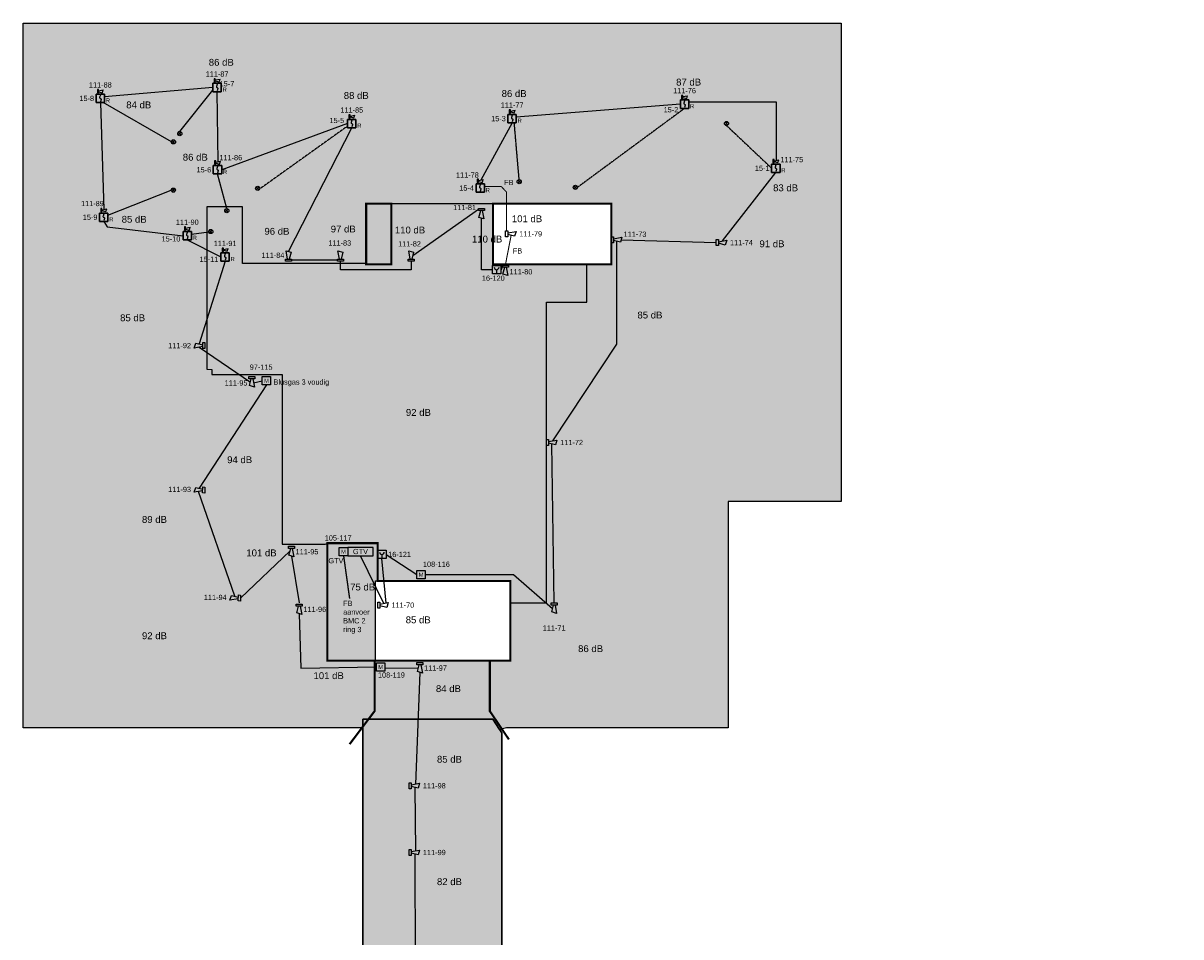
# Model space of a CAD drawing. Header units: millimetres. Extents: x -285897 to 196785, y -309320 to 420074.
# Tile 6 of 10: x -100042 to -44814, y -3285 to 40313. Entities that reach past the tile are written whole.
import ezdxf
from ezdxf.enums import TextEntityAlignment as Align

# ---------------------------------------------------------------- set-up
doc = ezdxf.new("R2010")
doc.units = ezdxf.units.MM
doc.linetypes.add('HIDDEN2', pattern=[4.7625, 3.175, -1.5875])
for name, color, linetype in [('BMI', 1, 'Continuous'), ('BMI RI 1 BMC 1', 1, 'Continuous'), ('BMI RI 3 BMC 2', 5, 'Continuous'), ('BMI-hatchlijnen', 7, 'Continuous'), ('BMI-NI', 1, 'HIDDEN2'), ('BMI-ZP', 7, 'Continuous'), ('dB-waardes', 2, 'Continuous')]:
    doc.layers.add(name, color=color, linetype=linetype)
doc.layers.add('Brandscheidingen', color=1, linetype='Continuous', lineweight=70)
doc.styles.get("Standard").update_dxf_attribs({"font": 'arial.ttf'})

# ---------------------------------------------------------------- blocks, each defined once
blk = doc.blocks.new('BMI-SW')
at = {"color": 0, "linetype": 'Continuous'}
for points in [[(0, -143), (0, 143), (100, 143), (100, -143), (0, -143)], [(100, 43), (500, 118), (429, -118), (100, -32)]]:
    blk.add_lwpolyline(points, dxfattribs=at)
at = {"color": 0, "flags": 8}
blk.add_attdef('NUMMER', text='', height=250, dxfattribs=at).set_placement((1200, 0), align=Align.MIDDLE_CENTER)
blk = doc.blocks.new('BMI-IOM')
at = {"color": 0, "linetype": 'Continuous'}
blk.add_lwpolyline([(0, -400), (0, 0), (400, 0), (400, -400), (0, -400)], dxfattribs=at)
blk.add_lwpolyline([(0, -400), (0, 0), (400, 0), (400, -400)], close=True, dxfattribs=at)
blk.add_lwpolyline([(0, -400), (0, 0), (400, 0), (400, -400)], close=True, dxfattribs=at)
at = {"color": 0}
blk.add_text('M', height=200, dxfattribs=at).set_placement((200, -200), align=Align.MIDDLE_CENTER)
at = {"color": 0, "flags": 8}
for tag, p in [('T.B.V.', (963, -25)), ('NUMMER', (1264, -375))]:
    blk.add_attdef(tag, text='', height=250, dxfattribs=at).set_placement(p, align=Align.MIDDLE_CENTER)
blk = doc.blocks.new('BMI-ORM')
at = {"color": 0, "linetype": 'Continuous'}
for points in [[(-200, -200), (-200, 200), (200, 200), (200, -200), (-200, -200)], [(0, 159), (-34, 53), (-35, 38), (-31, 23), (-22, 11), (-9, 3), (8, -3), (21, -11), (31, -23), (35, -37), (33, -53), (0, -159)]]:
    blk.add_lwpolyline(points, dxfattribs=at)
at = {"color": 0}
blk.add_text('R', height=200, dxfattribs=at).set_placement((260, -260), align=Align.BOTTOM_LEFT)
at = {"color": 0, "flags": 8}
blk.add_attdef('NUMMER', text='', height=250, dxfattribs=at).set_placement((0, -300), align=Align.TOP_CENTER)
blk = doc.blocks.new('BMI-SWV')
at = {"color": 0}
for p, q in [((116, 161), (341, 205)), ((116, 119), (302, 69)), ((302, 69), (341, 205))]:
    blk.add_line(p, q, dxfattribs=at)
blk.add_lwpolyline([(60, 60), (116, 60), (116, 220), (60, 220)], close=True, dxfattribs=at)
at = {"layer": 'Defpoints'}
blk.add_lwpolyline([(0, -400), (400, -400), (400, 0), (0, 0)], close=True, dxfattribs=at)
at = {"color": 0, "flags": 8}
blk.add_attdef('NUMMER', text='', height=250, dxfattribs=at).set_placement((200, 445), align=Align.MIDDLE_CENTER)
blk = doc.blocks.new('BMI-HM')
at = {"color": 0}
blk.add_line((0, 0), (0, -150), dxfattribs=at)
at = {"color": 0, "linetype": 'Continuous'}
blk.add_lwpolyline([(-200, -200), (-200, 200), (200, 200), (200, -200), (-200, -200)], dxfattribs=at)
at = {"color": 0}
blk.add_arc((0, 115), 115, 180, 0, dxfattribs=at)
at = {"color": 0, "flags": 8}
blk.add_attdef('NUMMER', text='', height=250, dxfattribs=at).set_placement((300, 0), align=Align.MIDDLE_LEFT)
blk = doc.blocks.new('BMI-NI')
at = {"color": 0}
for p, q in [((-71, -71), (71, 71)), ((71, -71), (-71, 71))]:
    blk.add_line(p, q, dxfattribs=at)
blk.add_circle((0, 0), 100, dxfattribs=at)
at = {"color": 0, "flags": 8}
blk.add_attdef('NUMMER', text='', height=250, dxfattribs=at).set_placement((0, 118), align=Align.BOTTOM_CENTER)
blk.add_attdef('NUMMER', text='', height=250, dxfattribs=at).set_placement((200, 0), align=Align.MIDDLE_LEFT)
blk = doc.blocks.new('BMI-GTV')
at = {"color": 0}
blk.add_lwpolyline([(-600, -200), (600, -200), (600, 200), (-600, 200)], close=True, dxfattribs=at)
at = {"color": 0, "insert": (0, 0), "char_height": 250, "attachment_point": 5}
blk.add_mtext_dynamic_manual_height_columns('GTV', width=1200, gutter_width=12.5, heights=[0], dxfattribs=at)
at = {"color": 0, "flags": 8}
blk.add_attdef('NUMMER', text='', height=250, dxfattribs=at).set_placement((700, 0), align=Align.MIDDLE_LEFT)

msp = doc.modelspace()

# ---------------------------------------------------------------- hatches: boundary and pattern name
at = {"layer": 'BMI-ZP', "true_color": 0xf27172}
h = msp.add_hatch(color=11, dxfattribs=at)
h.dxf.hatch_style = 1
h.paths.add_polyline_path([(-83842, 6685), (-100042, 6685), (-100042, 40313), (-61014, 40313), (-61014, 17485), (-66414, 17485), (-66414, 6685), (-76978, 6685), (-77314, 6605), (-77628, 7099), (-83842, 7099)])
h.paths.add_polyline_path([(-77628, 31699), (-71978, 31699), (-71978, 28799), (-77628, 28799)], flags=16)
h.paths.add_polyline_path([(-76798, 9899), (-83228, 9899), (-83228, 13699), (-76798, 13699)], flags=16)
h.paths.add_polyline_path([(-91278, 31549), (-91278, 23799), (-91036, 23791), (-91036, 23548), (-87678, 23549), (-87678, 15449), (-85628, 15449), (-85507, 15499), (-83128, 15499), (-83128, 13699), (-76798, 13699), (-76798, 12649), (-75078, 12649), (-75078, 26999), (-73158, 26999), (-73158, 28799), (-77628, 28799), (-77628, 31699), (-82478, 31699), (-82478, 28799), (-83679, 28799), (-83679, 28849), (-89578, 28849), (-89578, 31549)], flags=16)
at = {"layer": 'BMI-ZP', "true_color": 0xfecc66}
h = msp.add_hatch(color=31, dxfattribs=at)
h.dxf.hatch_style = 1
h.paths.add_polyline_path([(-91278, 31549), (-91278, 23799), (-91036, 23791), (-91036, 23548), (-87678, 23549), (-87678, 15449), (-85628, 15449), (-85507, 15499), (-83128, 15499), (-83128, 13699), (-76798, 13699), (-76798, 12649), (-75078, 12649), (-75078, 26999), (-73158, 26999), (-73158, 28799), (-77628, 28799), (-77628, 31699), (-82478, 31699), (-82478, 28799), (-83679, 28799), (-83679, 28849), (-89578, 28849), (-89578, 31549)])
at = {"layer": 'BMI-ZP', "true_color": 0xf27172}
h = msp.add_hatch(color=11, dxfattribs=at)
h.dxf.hatch_style = 1
h.paths.add_polyline_path([(-74128, -17901), (-76878, -17901), (-76878, -8287), (-77214, -8287), (-77214, 6447), (-77628, 7099), (-83842, 7099), (-83842, -18851), (-83742, -18851), (-83742, -19187), (-83128, -19901), (-83128, -22303), (-74128, -22303)])

# ---------------------------------------------------------------- linework, layer by layer
at = {"layer": 'BMI RI 3 BMC 2'}
for p, q in [((-90991, 37241), (-96160, 36791)), ((-92570, 35143), (-90991, 37110)), ((-90742, 33700), (-90791, 37041)), ((-96360, 36522), (-96190, 31421)), ((-92971, 34649), (-96223, 36522)), ((-64107, 36539), (-68290, 36539)), ((-64107, 33773), (-64107, 36539)), ((-68690, 36446), (-76516, 35821)), ((-84564, 35521), (-90571, 33317)), ((-76716, 35558), (-78209, 32828)), ((-87381, 29413), (-84364, 35321)), ((-66678, 29920), (-64136, 33190)), ((-90328, 31463), (-90771, 33117)), ((-95999, 31157), (-92978, 32349)), ((-78327, 31422), (-81458, 29213)), ((-78184, 28549), (-78184, 31008)), ((-96199, 30851), (-96032, 30601)), ((-96032, 30601), (-92413, 30169)), ((-92213, 29969), (-90608, 29156)), ((-91188, 30346), (-92013, 30225)), ((-71714, 24995), (-71714, 29901)), ((-71514, 29976), (-66978, 29840)), ((-90408, 28956), (-91642, 25004)), ((-85053, 28999), (-87239, 28999)), ((-84910, 28546), (-84910, 28949)), ((-81533, 28949), (-81533, 28546)), ((-77181, 28722), (-77256, 28517)), ((-81533, 28546), (-84910, 28546)), ((-77656, 28549), (-78184, 28549)), ((-91642, 24855), (-89204, 23184)), ((-74778, 20385), (-71714, 24995)), ((-89048, 23149), (-88635, 23247)), ((-88435, 23047), (-91641, 18118)), ((-74711, 12649), (-74814, 20229)), ((-89941, 12964), (-91680, 17963)), ((-89678, 12882), (-87305, 15139)), ((-82728, 14963), (-81257, 13999)), ((-87244, 14884), (-86873, 12649)), ((-84760, 14897), (-84474, 12853)), ((-82828, 12624), (-83949, 14900)), ((-82718, 12644), (-82928, 14763)), ((-80857, 13999), (-76652, 13999)), ((-76652, 13999), (-74786, 12384)), ((-86873, 12133), (-86795, 9532)), ((-86798, 9532), (-83178, 9599)), ((-82783, 9551), (-81188, 9534)), ((-81113, 9334), (-81328, 4004)), ((-81364, 3849), (-81328, 821)), ((-81364, 666), (-81328, -7271))]:
    msp.add_line(p, q, dxfattribs=at)
at = {"layer": 'BMI RI 3 BMC 2', "const_width": 50}
for points in [[(-77234, 32520), (-78038, 32520)], [(-77234, 32520), (-76978, 32245), (-76978, 30403)], [(-76764, 30185), (-77038, 28772)], [(-84474, 12853), (-84760, 14897)]]:
    msp.add_lwpolyline(points, dxfattribs=at)
at = {"layer": 'BMI-hatchlijnen'}
for points in [[(-83842, 6685), (-100042, 6685), (-100042, 40313), (-61014, 40313), (-61014, 17485), (-66414, 17485), (-66414, 6685), (-76978, 6685), (-77314, 6605), (-77628, 7099), (-83842, 7099), (-83842, 6685)], [(-77628, 31699), (-71978, 31699), (-71978, 28799), (-77628, 28799)], [(-76798, 9899), (-83228, 9899), (-83228, 13699), (-76798, 13699)], [(-83742, -19187), (-83742, -18851), (-83842, -18851), (-83842, 7099), (-77628, 7099), (-77214, 6447), (-77214, -8287), (-50214, -8287), (-50214, -24487), (-44814, -24487), (-44814, -47315), (-62242, -47315), (-62242, -41915), (-76978, -41915), (-76978, -41815), (-77314, -41815), (-77778, -41116), (-77778, -38686), (-83178, -38686), (-83173, -28806), (-83128, -28806), (-83128, -19901), (-83742, -19187)]]:
    msp.add_lwpolyline(points, close=True, dxfattribs=at)
for points in [[(-91278, 31549), (-91278, 23799), (-91036, 23791), (-91036, 23548), (-87678, 23549), (-87678, 15449), (-85628, 15449), (-85507, 15499), (-83128, 15499), (-83128, 13699), (-76798, 13699), (-76798, 12649), (-75078, 12649), (-75078, 26999), (-73158, 26999), (-73158, 28799), (-77628, 28799), (-77628, 31699), (-82478, 31699), (-82478, 28799), (-83679, 28799), (-83679, 28849), (-89578, 28849), (-89578, 31549), (-91278, 31549)], [(-74128, -17901), (-76878, -17901), (-76878, -8287), (-77214, -8287), (-77214, 6447), (-77628, 7099), (-83842, 7099), (-83842, -18851), (-83742, -18851), (-83742, -19187), (-83128, -19901), (-83128, -22303), (-74128, -22303), (-74128, -17901)]]:
    msp.add_lwpolyline(points, dxfattribs=at)
at = {"layer": 'BMI-NI'}
for p, q in [((-68490, 36246), (-73599, 32476)), ((-84564, 35401), (-88758, 32401)), ((-76378, 32848), (-76613, 35558)), ((-64336, 33390), (-66489, 35425))]:
    msp.add_line(p, q, dxfattribs=at)
at = {"layer": 'Brandscheidingen', "lineweight": 5, "ltscale": 100000, "const_width": 100}
msp.add_lwpolyline([(-83678, 31699), (-82478, 31699), (-82478, 28799), (-83678, 28799)], close=True, dxfattribs=at)
at = {"layer": 'Brandscheidingen', "ltscale": 100000, "const_width": 100}
msp.add_lwpolyline([(-77628, 28799), (-71978, 28799), (-71978, 31699), (-77628, 31699)], close=True, dxfattribs=at)
for points in [[(-85528, 15499), (-85528, 9899), (-76798, 9899), (-76798, 13699), (-83128, 13699), (-83128, 15499), (-85528, 15499)], [(-83278, 9899), (-83278, 7484), (-84469, 5909)], [(-77778, 9899), (-77778, 7484), (-76871, 6136)]]:
    msp.add_lwpolyline(points, dxfattribs=at)

# ---------------------------------------------------------------- block references
at = {"layer": 'BMI'}
ref = msp.add_blockref('BMI-SWV', (-90991, 37441), dxfattribs=at)
ref.add_attrib('NUMMER', '111-87', dxfattribs={"layer": '0', "color": 0, "height": 250}).set_placement((-90791, 37886), align=Align.MIDDLE_CENTER)
ref = msp.add_blockref('BMI-SWV', (-96560, 36922), dxfattribs=at)
ref.add_attrib('NUMMER', '111-88', dxfattribs={"layer": '0', "color": 0, "height": 250}).set_placement((-96360, 37367), align=Align.MIDDLE_CENTER)
ref = msp.add_blockref('BMI-ORM', (-90791, 37241), dxfattribs=at)
ref.add_attrib('NUMMER', '15-7', dxfattribs={"layer": '0', "color": 0, "height": 250, "flags": 8}).set_placement((-89968, 37421), align=Align.MIDDLE_RIGHT)
ref = msp.add_blockref('BMI-SWV', (-68690, 36646), dxfattribs=at)
ref.add_attrib('NUMMER', '111-76', dxfattribs={"layer": '0', "color": 0, "height": 250}).set_placement((-68490, 37092), align=Align.MIDDLE_CENTER)
ref = msp.add_blockref('BMI-ORM', (-96360, 36722), dxfattribs=at)
ref.add_attrib('NUMMER', '15-8', dxfattribs={"layer": '0', "color": 0, "height": 250, "flags": 8}).set_placement((-96660, 36722), align=Align.MIDDLE_RIGHT)
ref = msp.add_blockref('BMI-SWV', (-76916, 35958), dxfattribs=at)
ref.add_attrib('NUMMER', '111-77', dxfattribs={"layer": '0', "color": 0, "height": 250}).set_placement((-76716, 36403), align=Align.MIDDLE_CENTER)
ref = msp.add_blockref('BMI-ORM', (-68490, 36446), dxfattribs=at)
ref.add_attrib('NUMMER', '15-2', dxfattribs={"layer": '0', "color": 0, "height": 250, "flags": 8}).set_placement((-68787, 36182), align=Align.MIDDLE_RIGHT)
ref = msp.add_blockref('BMI-SWV', (-84564, 35721), dxfattribs=at)
ref.add_attrib('NUMMER', '111-85', dxfattribs={"layer": '0', "color": 0, "height": 250}).set_placement((-84364, 36166), align=Align.MIDDLE_CENTER)
ref = msp.add_blockref('BMI-ORM', (-76716, 35758), dxfattribs=at)
ref.add_attrib('NUMMER', '15-3', dxfattribs={"layer": '0', "color": 0, "height": 250, "flags": 8}).set_placement((-77016, 35758), align=Align.MIDDLE_RIGHT)
ref = msp.add_blockref('BMI-ORM', (-84364, 35521), dxfattribs=at)
ref.add_attrib('NUMMER', '15-5', dxfattribs={"layer": '0', "color": 0, "height": 250, "flags": 8}).set_placement((-84729, 35669), align=Align.MIDDLE_RIGHT)
for name, p in [('BMI-NI', (-66489, 35525)), ('BMI-NI', (-92570, 35043)), ('BMI-NI', (-92871, 34648)), ('BMI-NI', (-76378, 32748)), ('BMI-NI', (-92879, 32346)), ('BMI-NI', (-88854, 32429)), ('BMI-NI', (-73699, 32476)), ('BMI-NI', (-90328, 31363)), ('BMI-NI', (-91091, 30370)), ('BMI-GTV', (-83949, 15100))]:
    msp.add_blockref(name, p, dxfattribs=at)
ref = msp.add_blockref('BMI-SWV', (-90971, 33517), dxfattribs=at)
ref.add_attrib('NUMMER', '111-86', dxfattribs={"layer": '0', "color": 0, "height": 250}).set_placement((-90138, 33896), align=Align.MIDDLE_CENTER)
ref = msp.add_blockref('BMI-SWV', (-64336, 33590), dxfattribs=at)
ref.add_attrib('NUMMER', '111-75', dxfattribs={"layer": '0', "color": 0, "height": 250}).set_placement((-63375, 33803), align=Align.MIDDLE_CENTER)
ref = msp.add_blockref('BMI-ORM', (-90771, 33317), dxfattribs=at)
ref.add_attrib('NUMMER', '15-6', dxfattribs={"layer": '0', "color": 0, "height": 250, "flags": 8}).set_placement((-91071, 33317), align=Align.MIDDLE_RIGHT)
ref = msp.add_blockref('BMI-SWV', (-78438, 32645), dxfattribs=at)
ref.add_attrib('NUMMER', '111-78', dxfattribs={"layer": '0', "color": 0, "height": 250}).set_placement((-78850, 33066), align=Align.MIDDLE_CENTER)
ref = msp.add_blockref('BMI-ORM', (-64136, 33390), dxfattribs=at)
ref.add_attrib('NUMMER', '15-1', dxfattribs={"layer": '0', "color": 0, "height": 250, "flags": 8}).set_placement((-64436, 33390), align=Align.MIDDLE_RIGHT)
ref = msp.add_blockref('BMI-ORM', (-78238, 32445), dxfattribs=at)
ref.add_attrib('NUMMER', '15-4', dxfattribs={"layer": '0', "color": 0, "height": 250, "flags": 8}).set_placement((-78538, 32445), align=Align.MIDDLE_RIGHT)
ref = msp.add_blockref('BMI-SWV', (-96399, 31251), dxfattribs=at)
ref.add_attrib('NUMMER', '111-89', dxfattribs={"layer": '0', "color": 0, "height": 250}).set_placement((-96738, 31706), align=Align.MIDDLE_CENTER)
ref = msp.add_blockref('BMI-SW', (-78184, 31472), dxfattribs=dict(at, rotation=270))
ref.add_attrib('NUMMER', '111-81', dxfattribs={"layer": '0', "color": 0, "height": 250}).set_placement((-78981, 31518), align=Align.MIDDLE_CENTER)
ref = msp.add_blockref('BMI-ORM', (-96199, 31051), dxfattribs=at)
ref.add_attrib('NUMMER', '15-9', dxfattribs={"layer": '0', "color": 0, "height": 250, "flags": 8}).set_placement((-96499, 31051), align=Align.MIDDLE_RIGHT)
ref = msp.add_blockref('BMI-SWV', (-92413, 30369), dxfattribs=at)
ref.add_attrib('NUMMER', '111-90', dxfattribs={"layer": '0', "color": 0, "height": 250}).set_placement((-92213, 30814), align=Align.MIDDLE_CENTER)
ref = msp.add_blockref('BMI-SW', (-77028, 30260), dxfattribs=at)
ref.add_attrib('NUMMER', '111-79', dxfattribs={"layer": '0', "color": 0, "height": 250}).set_placement((-75828, 30260), align=Align.MIDDLE_CENTER)
ref = msp.add_blockref('BMI-ORM', (-92213, 30169), dxfattribs=at)
ref.add_attrib('NUMMER', '15-10', dxfattribs={"layer": '0', "color": 0, "height": 250, "flags": 8}).set_placement((-92543, 30020), align=Align.MIDDLE_RIGHT)
ref = msp.add_blockref('BMI-SWV', (-90608, 29356), dxfattribs=at)
ref.add_attrib('NUMMER', '111-91', dxfattribs={"layer": '0', "color": 0, "height": 250}).set_placement((-90408, 29801), align=Align.MIDDLE_CENTER)
ref = msp.add_blockref('BMI-SW', (-84910, 28949), dxfattribs=dict(at, rotation=90))
ref.add_attrib('NUMMER', '111-83', dxfattribs={"layer": '0', "color": 0, "height": 250}).set_placement((-84937, 29822), align=Align.MIDDLE_CENTER)
ref = msp.add_blockref('BMI-SW', (-81533, 28949), dxfattribs=dict(at, rotation=90))
ref.add_attrib('NUMMER', '111-82', dxfattribs={"layer": '0', "color": 0, "height": 250}).set_placement((-81609, 29782), align=Align.MIDDLE_CENTER)
ref = msp.add_blockref('BMI-SW', (-71978, 29976), dxfattribs=at)
ref.add_attrib('NUMMER', '111-73', dxfattribs={"layer": '0', "color": 0, "height": 250}).set_placement((-70853, 30243), align=Align.MIDDLE_CENTER)
ref = msp.add_blockref('BMI-SW', (-66978, 29840), dxfattribs=at)
ref.add_attrib('NUMMER', '111-74', dxfattribs={"layer": '0', "color": 0, "height": 250}).set_placement((-65778, 29840), align=Align.MIDDLE_CENTER)
ref = msp.add_blockref('BMI-ORM', (-90408, 29156), dxfattribs=at)
ref.add_attrib('NUMMER', '15-11', dxfattribs={"layer": '0', "color": 0, "height": 250, "flags": 8}).set_placement((-90732, 29047), align=Align.MIDDLE_RIGHT)
ref = msp.add_blockref('BMI-SW', (-87381, 28949), dxfattribs=dict(at, rotation=90))
ref.add_attrib('NUMMER', '111-84', dxfattribs={"layer": '0', "color": 0, "height": 250}).set_placement((-88124, 29239), align=Align.MIDDLE_CENTER)
ref = msp.add_blockref('BMI-HM', (-77456, 28549), dxfattribs=at)
ref.add_attrib('NUMMER', '16-120', dxfattribs={"layer": '0', "color": 0, "height": 250, "flags": 8}).set_placement((-78156, 28144), align=Align.MIDDLE_LEFT)
ref = msp.add_blockref('BMI-SW', (-77038, 28772), dxfattribs=dict(at, rotation=270))
ref.add_attrib('NUMMER', '111-80', dxfattribs={"layer": '0', "color": 0, "height": 250}).set_placement((-76294, 28450), align=Align.MIDDLE_CENTER)
ref = msp.add_blockref('BMI-SW', (-91378, 24929), dxfattribs=dict(at, rotation=180))
ref.add_attrib('NUMMER', '111-92', dxfattribs={"layer": '0', "color": 0, "height": 250}).set_placement((-92578, 24929), align=Align.MIDDLE_CENTER)
ref = msp.add_blockref('BMI-IOM', (-88635, 23447), dxfattribs=at)
ref.add_attrib('T.B.V.', 'Blusgas 3 voudig', dxfattribs={"layer": '0', "color": 0, "height": 250, "flags": 8}).set_placement((-86770, 23189), align=Align.MIDDLE_CENTER)
ref.add_attrib('NUMMER', '97-115', dxfattribs={"layer": '0', "color": 0, "height": 250, "flags": 8}).set_placement((-88690, 23900), align=Align.MIDDLE_CENTER)
ref = msp.add_blockref('BMI-SW', (-89129, 23449), dxfattribs=dict(at, rotation=270))
ref.add_attrib('NUMMER', '111-95', dxfattribs={"layer": '0', "color": 0, "height": 250}).set_placement((-89885, 23146), align=Align.MIDDLE_CENTER)
ref = msp.add_blockref('BMI-SW', (-75078, 20304), dxfattribs=at)
ref.add_attrib('NUMMER', '111-72', dxfattribs={"layer": '0', "color": 0, "height": 250}).set_placement((-73878, 20304), align=Align.MIDDLE_CENTER)
ref = msp.add_blockref('BMI-SW', (-91378, 18036), dxfattribs=dict(at, rotation=178.6670251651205))
ref.add_attrib('NUMMER', '111-93', dxfattribs={"layer": '0', "color": 0, "height": 250}).set_placement((-92578, 18064), align=Align.MIDDLE_CENTER)
ref = msp.add_blockref('BMI-IOM', (-84960, 15297), dxfattribs=at)
ref.add_attrib('T.B.V.', 'GTV', dxfattribs={"layer": '0', "color": 0, "height": 250, "flags": 8}).set_placement((-85121, 14665), align=Align.MIDDLE_CENTER)
ref.add_attrib('NUMMER', '105-117', dxfattribs={"layer": '0', "color": 0, "height": 250, "flags": 8}).set_placement((-85015, 15751), align=Align.MIDDLE_CENTER)
ref = msp.add_blockref('BMI-SW', (-87244, 15349), dxfattribs=dict(at, rotation=270))
ref.add_attrib('NUMMER', '111-95', dxfattribs={"layer": '0', "color": 0, "height": 250}).set_placement((-86501, 15092), align=Align.MIDDLE_CENTER)
msp.add_blockref('BMI-HM', (-82928, 14963), dxfattribs=at).add_auto_attribs({'NUMMER': '16-121'})
ref = msp.add_blockref('BMI-IOM', (-81257, 14199), dxfattribs=at)
ref.add_attrib('T.B.V.', '108-116', dxfattribs={"layer": '0', "color": 0, "height": 250, "flags": 8}).set_placement((-80328, 14495), align=Align.MIDDLE_CENTER)
ref = msp.add_blockref('BMI-SW', (-89678, 12882), dxfattribs=dict(at, rotation=178.6670251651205))
ref.add_attrib('NUMMER', '111-94', dxfattribs={"layer": '0', "color": 0, "height": 250}).set_placement((-90878, 12910), align=Align.MIDDLE_CENTER)
ref = msp.add_blockref('BMI-SW', (-86873, 12597), dxfattribs=dict(at, rotation=270))
ref.add_attrib('NUMMER', '111-96', dxfattribs={"layer": '0', "color": 0, "height": 250}).set_placement((-86130, 12341), align=Align.MIDDLE_CENTER)
ref = msp.add_blockref('BMI-SW', (-83128, 12544), dxfattribs=at)
ref.add_attrib('NUMMER', '111-70', dxfattribs={"layer": '0', "color": 0, "height": 250}).set_placement((-81928, 12544), align=Align.MIDDLE_CENTER)
ref = msp.add_blockref('BMI-SW', (-74711, 12649), dxfattribs=dict(at, rotation=270))
ref.add_attrib('NUMMER', '111-71', dxfattribs={"layer": '0', "color": 0, "height": 250}).set_placement((-74711, 11449), align=Align.MIDDLE_CENTER)
ref = msp.add_blockref('BMI-IOM', (-83185, 9788), dxfattribs=at)
ref.add_attrib('T.B.V.', '108-119', dxfattribs={"layer": '0', "color": 0, "height": 250, "flags": 8}).set_placement((-82473, 9210), align=Align.MIDDLE_CENTER)
ref = msp.add_blockref('BMI-SW', (-81113, 9799), dxfattribs=dict(at, rotation=270))
ref.add_attrib('NUMMER', '111-97', dxfattribs={"layer": '0', "color": 0, "height": 250}).set_placement((-80370, 9542), align=Align.MIDDLE_CENTER)
ref = msp.add_blockref('BMI-SW', (-81628, 3924), dxfattribs=at)
ref.add_attrib('NUMMER', '111-98', dxfattribs={"layer": '0', "color": 0, "height": 250}).set_placement((-80428, 3924), align=Align.MIDDLE_CENTER)
ref = msp.add_blockref('BMI-SW', (-81628, 741), dxfattribs=at)
ref.add_attrib('NUMMER', '111-99', dxfattribs={"layer": '0', "color": 0, "height": 250}).set_placement((-80428, 741), align=Align.MIDDLE_CENTER)

# ---------------------------------------------------------------- texts
at = {"layer": 'BMI RI 1 BMC 1', "char_height": 250, "width": 1253.96, "attachment_point": 1}
for insert in [(-77094, 32834), (-76682, 29571)]:
    msp.add_mtext('FB', dxfattribs=dict(at, insert=insert))
at = {"layer": 'BMI RI 3 BMC 2', "insert": (-84775, 12755), "char_height": 250, "width": 1253.96, "attachment_point": 1}
msp.add_mtext('FB\\Paanvoer\\PBMC 2 ring 3', dxfattribs=at)
at = {"layer": 'dB-waardes', "char_height": 326.6, "attachment_point": 1}
for s, insert in [('86 dB', (-91186, 38607)), ('87 dB', (-68892, 37662)), ('88 dB', (-84748, 37024)), ('86 dB', (-77216, 37118)), ('84 dB', (-95125, 36575)), ('86 dB', (-92427, 34079)), ('83 dB', (-64265, 32618)), ('85 dB', (-95342, 31117)), ('101 dB', (-76728, 31141)), ('96 dB', (-88532, 30544)), ('97 dB', (-85369, 30653)), ('110 dB', (-82311, 30605)), ('110 dB', (-78631, 30171)), ('91 dB', (-64916, 29947)), ('85 dB', (-70738, 26548)), ('85 dB', (-95417, 26417)), ('92 dB', (-81783, 21901)), ('94 dB', (-90310, 19644)), ('89 dB', (-94374, 16795)), ('101 dB', (-89396, 15200)), ('75 dB', (-84441, 13570)), ('85 dB', (-81792, 12005)), ('92 dB', (-94374, 11246)), ('86 dB', (-73568, 10629)), ('101 dB', (-86192, 9341)), ('84 dB', (-80351, 8721)), ('85 dB', (-80301, 5352)), ('82 dB', (-80301, -489))]:
    msp.add_mtext_dynamic_manual_height_columns(s, width=2941.07, gutter_width=12.5, heights=[0], dxfattribs=dict(at, insert=insert))

doc.saveas('drawing.dxf')
